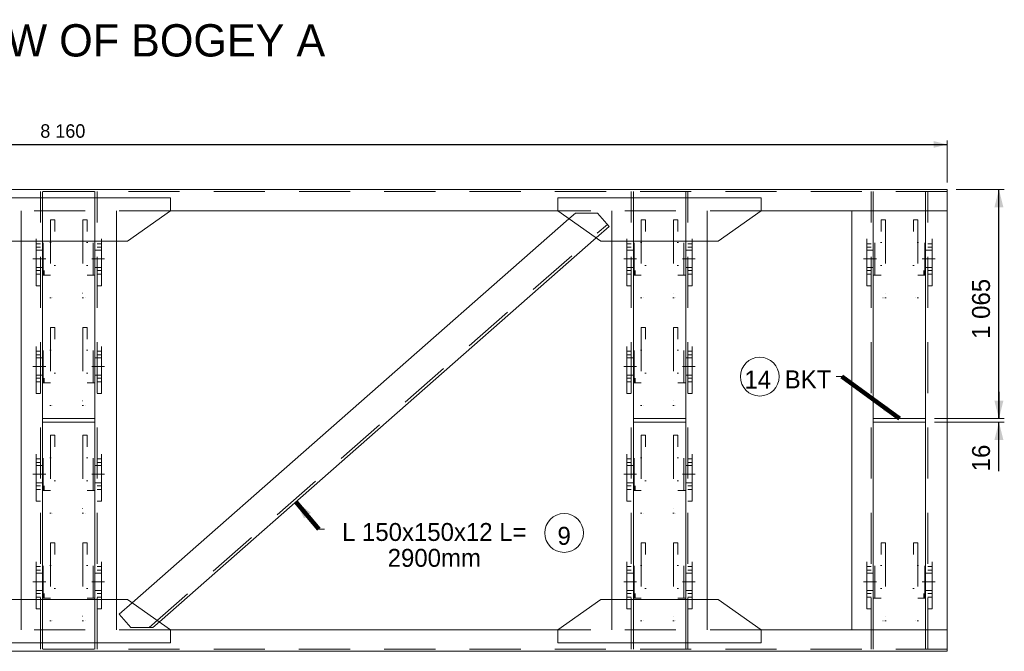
# Model space of a CAD drawing. Header units: millimetres. Extents: x -91343 to -63338, y -767328 to -747548.
# Tile 9 of 42: x -85173 to -80599, y -759540 to -756606. Entities that reach past the tile are written whole.
import ezdxf
from ezdxf.enums import TextEntityAlignment as Align

# ---------------------------------------------------------------- set-up
doc = ezdxf.new("R2010")
doc.units = ezdxf.units.MM
doc.header["$MEASUREMENT"] = 0
for name, pattern in [('DGN Style 2', [396.127113, 237.676268, -158.450845]), ('DGN Style 4', [634.199507, 316.90169, -158.450845, 0.396127, -158.450845]), ('DGN Style 5', [277.288979, 118.838134, -158.450845]), ('DGN Style 6', [753.433768, 0.396127, -158.450845, 277.288979, -158.450845, 0.396127, -158.450845])]:
    doc.linetypes.add(name, pattern=pattern)
doc.styles.add('Style-ENGINEERING', font='ENGINEERING.shx')
doc.styles.add('Style-ENGINEERING_0', font='ENGINEERING.shx')
doc.dimstyles.new('MetricMM', dxfattribs={"dimtxt": 3, "dimasz": 3, "dimexe": 1.5, "dimexo": 1.5, "dimgap": 1.5, "dimtad": 1, "dimdec": 0, "dimzin": 7, "dimtxsty": 'Style-ENGINEERING_0', "dimcen": 0.09, "dimclrd": 1, "dimclre": 1, "dimclrt": 7, "dimadec": 0, "dimazin": 3, "dimtfac": 1, "dimtdec": 0, "dimtofl": 0, "dimtmove": 0, "dimatfit": 3, "dimfxl": 1, "dimtzin": 7, "dimlwd": -1, "dimlwe": 0, "dimarcsym": 0})

# ---------------------------------------------------------------- blocks, each defined once
blk = doc.blocks.new('*U706')
at = {"color": 7, "linetype": 'DGN Style 6', "lineweight": 0, "flags": 128}
for points in [[(-76.2, 118.5), (76.2, 118.5), (76.2, 113.5), (-76.2, 113.5), (-76.2, 118.5)], [(-181.2, 65), (181.2, 65), (181.2, 85), (-181.2, 85), (-181.2, 65)], [(-181.2, -85), (181.2, -85), (181.2, -65), (-181.2, -65), (-181.2, -85)], [(-76.2, -113.5), (76.2, -113.5), (76.2, -118.5), (-76.2, -118.5), (-76.2, -113.5)]]:
    blk.add_lwpolyline(points, close=True, dxfattribs=at)
for points in [[(76.2, 85), (76.2, 113.5), (-76.2, 113.5), (-76.2, 85)], [(-159, 65), (-159, -65)], [(159, -65), (159, 65)], [(76.2, -85), (76.2, -113.5), (-76.2, -113.5), (-76.2, -85)]]:
    blk.add_lwpolyline(points, dxfattribs=at)
blk = doc.blocks.new('*U707')
at = {"color": 7, "linetype": 'DGN Style 6', "lineweight": 0, "flags": 128}
for points in [[(-76.2, 118.5), (76.2, 118.5), (76.2, 113.5), (-76.2, 113.5), (-76.2, 118.5)], [(-181.2, 65), (181.2, 65), (181.2, 85), (-181.2, 85), (-181.2, 65)], [(-181.2, -85), (181.2, -85), (181.2, -65), (-181.2, -65), (-181.2, -85)], [(-76.2, -113.5), (76.2, -113.5), (76.2, -118.5), (-76.2, -118.5), (-76.2, -113.5)]]:
    blk.add_lwpolyline(points, close=True, dxfattribs=at)
for points in [[(76.2, 85), (76.2, 113.5), (-76.2, 113.5), (-76.2, 85)], [(-159, 65), (-159, -65)], [(159, -65), (159, 65)], [(76.2, -85), (76.2, -113.5), (-76.2, -113.5), (-76.2, -85)]]:
    blk.add_lwpolyline(points, dxfattribs=at)
blk = doc.blocks.new('*U708')
at = {"color": 7, "linetype": 'DGN Style 6', "lineweight": 0, "extrusion": (0, 0, -1), "flags": 128}
for points in [[(76.2, 118.5), (-76.2, 118.5), (-76.2, 113.5), (76.2, 113.5), (76.2, 118.5)], [(181.2, 65), (-181.2, 65), (-181.2, 85), (181.2, 85), (181.2, 65)], [(181.2, -85), (-181.2, -85), (-181.2, -65), (181.2, -65), (181.2, -85)], [(76.2, -113.5), (-76.2, -113.5), (-76.2, -118.5), (76.2, -118.5), (76.2, -113.5)]]:
    blk.add_lwpolyline(points, close=True, dxfattribs=at)
for points in [[(-76.2, 85), (-76.2, 113.5), (76.2, 113.5), (76.2, 85)], [(159, 65), (159, -65)], [(-159, -65), (-159, 65)], [(-76.2, -85), (-76.2, -113.5), (76.2, -113.5), (76.2, -85)]]:
    blk.add_lwpolyline(points, dxfattribs=at)
blk = doc.blocks.new('*U709')
at = {"color": 7, "linetype": 'DGN Style 6', "lineweight": 0, "extrusion": (0, 0, -1), "flags": 128}
for points in [[(76.2, 118.5), (-76.2, 118.5), (-76.2, 113.5), (76.2, 113.5), (76.2, 118.5)], [(181.2, 65), (-181.2, 65), (-181.2, 85), (181.2, 85), (181.2, 65)], [(181.2, -85), (-181.2, -85), (-181.2, -65), (181.2, -65), (181.2, -85)], [(76.2, -113.5), (-76.2, -113.5), (-76.2, -118.5), (76.2, -118.5), (76.2, -113.5)]]:
    blk.add_lwpolyline(points, close=True, dxfattribs=at)
for points in [[(-76.2, 85), (-76.2, 113.5), (76.2, 113.5), (76.2, 85)], [(159, 65), (159, -65)], [(-159, -65), (-159, 65)], [(-76.2, -85), (-76.2, -113.5), (76.2, -113.5), (76.2, -85)]]:
    blk.add_lwpolyline(points, dxfattribs=at)
blk = doc.blocks.new('*U710')
at = {"color": 7, "linetype": 'DGN Style 6', "lineweight": 0, "extrusion": (0, 0, -1), "flags": 128}
for points in [[(76.2, 118.5), (-76.2, 118.5), (-76.2, 113.5), (76.2, 113.5), (76.2, 118.5)], [(181.2, 65), (-181.2, 65), (-181.2, 85), (181.2, 85), (181.2, 65)], [(181.2, -85), (-181.2, -85), (-181.2, -65), (181.2, -65), (181.2, -85)], [(76.2, -113.5), (-76.2, -113.5), (-76.2, -118.5), (76.2, -118.5), (76.2, -113.5)]]:
    blk.add_lwpolyline(points, close=True, dxfattribs=at)
for points in [[(-76.2, 85), (-76.2, 113.5), (76.2, 113.5), (76.2, 85)], [(159, 65), (159, -65)], [(-159, -65), (-159, 65)], [(-76.2, -85), (-76.2, -113.5), (76.2, -113.5), (76.2, -85)]]:
    blk.add_lwpolyline(points, dxfattribs=at)
blk = doc.blocks.new('*U711')
at = {"color": 7, "linetype": 'DGN Style 6', "lineweight": 0, "extrusion": (0, 0, -1), "flags": 128}
for points in [[(76.2, 118.5), (-76.2, 118.5), (-76.2, 113.5), (76.2, 113.5), (76.2, 118.5)], [(181.2, 65), (-181.2, 65), (-181.2, 85), (181.2, 85), (181.2, 65)], [(181.2, -85), (-181.2, -85), (-181.2, -65), (181.2, -65), (181.2, -85)], [(76.2, -113.5), (-76.2, -113.5), (-76.2, -118.5), (76.2, -118.5), (76.2, -113.5)]]:
    blk.add_lwpolyline(points, close=True, dxfattribs=at)
for points in [[(-76.2, 85), (-76.2, 113.5), (76.2, 113.5), (76.2, 85)], [(159, 65), (159, -65)], [(-159, -65), (-159, 65)], [(-76.2, -85), (-76.2, -113.5), (76.2, -113.5), (76.2, -85)]]:
    blk.add_lwpolyline(points, dxfattribs=at)
blk = doc.blocks.new('*U712')
at = {"color": 7, "linetype": 'DGN Style 6', "lineweight": 0, "extrusion": (0, 0, -1), "flags": 128}
for points in [[(76.2, 118.5), (-76.2, 118.5), (-76.2, 113.5), (76.2, 113.5), (76.2, 118.5)], [(181.2, 65), (-181.2, 65), (-181.2, 85), (181.2, 85), (181.2, 65)], [(181.2, -85), (-181.2, -85), (-181.2, -65), (181.2, -65), (181.2, -85)], [(76.2, -113.5), (-76.2, -113.5), (-76.2, -118.5), (76.2, -118.5), (76.2, -113.5)]]:
    blk.add_lwpolyline(points, close=True, dxfattribs=at)
for points in [[(-76.2, 85), (-76.2, 113.5), (76.2, 113.5), (76.2, 85)], [(159, 65), (159, -65)], [(-159, -65), (-159, 65)], [(-76.2, -85), (-76.2, -113.5), (76.2, -113.5), (76.2, -85)]]:
    blk.add_lwpolyline(points, dxfattribs=at)
blk = doc.blocks.new('*U713')
at = {"color": 7, "linetype": 'DGN Style 6', "lineweight": 0, "extrusion": (0, 0, -1), "flags": 128}
for points in [[(76.2, 118.5), (-76.2, 118.5), (-76.2, 113.5), (76.2, 113.5), (76.2, 118.5)], [(181.2, 65), (-181.2, 65), (-181.2, 85), (181.2, 85), (181.2, 65)], [(181.2, -85), (-181.2, -85), (-181.2, -65), (181.2, -65), (181.2, -85)], [(76.2, -113.5), (-76.2, -113.5), (-76.2, -118.5), (76.2, -118.5), (76.2, -113.5)]]:
    blk.add_lwpolyline(points, close=True, dxfattribs=at)
for points in [[(-76.2, 85), (-76.2, 113.5), (76.2, 113.5), (76.2, 85)], [(159, 65), (159, -65)], [(-159, -65), (-159, 65)], [(-76.2, -85), (-76.2, -113.5), (76.2, -113.5), (76.2, -85)]]:
    blk.add_lwpolyline(points, dxfattribs=at)
blk = doc.blocks.new('*U714')
at = {"color": 7, "linetype": 'DGN Style 6', "lineweight": 0, "extrusion": (0, 0, -1), "flags": 128}
for points in [[(76.2, 118.5), (-76.2, 118.5), (-76.2, 113.5), (76.2, 113.5), (76.2, 118.5)], [(181.2, 65), (-181.2, 65), (-181.2, 85), (181.2, 85), (181.2, 65)], [(181.2, -85), (-181.2, -85), (-181.2, -65), (181.2, -65), (181.2, -85)], [(76.2, -113.5), (-76.2, -113.5), (-76.2, -118.5), (76.2, -118.5), (76.2, -113.5)]]:
    blk.add_lwpolyline(points, close=True, dxfattribs=at)
for points in [[(-76.2, 85), (-76.2, 113.5), (76.2, 113.5), (76.2, 85)], [(159, 65), (159, -65)], [(-159, -65), (-159, 65)], [(-76.2, -85), (-76.2, -113.5), (76.2, -113.5), (76.2, -85)]]:
    blk.add_lwpolyline(points, dxfattribs=at)
blk = doc.blocks.new('*U715')
at = {"color": 7, "linetype": 'DGN Style 6', "lineweight": 0, "extrusion": (0, 0, -1), "flags": 128}
for points in [[(76.2, 118.5), (-76.2, 118.5), (-76.2, 113.5), (76.2, 113.5), (76.2, 118.5)], [(181.2, 65), (-181.2, 65), (-181.2, 85), (181.2, 85), (181.2, 65)], [(181.2, -85), (-181.2, -85), (-181.2, -65), (181.2, -65), (181.2, -85)], [(76.2, -113.5), (-76.2, -113.5), (-76.2, -118.5), (76.2, -118.5), (76.2, -113.5)]]:
    blk.add_lwpolyline(points, close=True, dxfattribs=at)
for points in [[(-76.2, 85), (-76.2, 113.5), (76.2, 113.5), (76.2, 85)], [(159, 65), (159, -65)], [(-159, -65), (-159, 65)], [(-76.2, -85), (-76.2, -113.5), (76.2, -113.5), (76.2, -85)]]:
    blk.add_lwpolyline(points, dxfattribs=at)
blk = doc.blocks.new('*D722')
at = {"color": 1, "linetype": 'Continuous', "lineweight": 0, "transparency": 16777216}
for p, q in [((-11684.5, 74.6), (-11684.5, 270.8)), ((-3524.5, 74.6), (-3524.5, 270.8))]:
    blk.add_line(p, q, dxfattribs=at)
at = {"color": 1, "linetype": 'Continuous', "transparency": 16777216}
blk.add_line((-11684.5, 252), (-3524.5, 252), dxfattribs=at)
at = {"color": 1, "linetype": 'Continuous', "lineweight": 0, "transparency": 16777216}
blk.add_solid([(-11622, 236.4), (-11684.5, 252), (-11622, 267.7)], dxfattribs=at)
at = {"color": 1, "linetype": 'Continuous', "lineweight": 0, "transparency": 16777216, "extrusion": (0, 0, -1)}
blk.add_solid([(3587, 267.7), (3524.5, 252), (3587, 236.4)], dxfattribs=at)
at = {"layer": 'Defpoints', "color": 7, "linetype": 'Continuous', "lineweight": 0, "transparency": 16777216}
for p in [(-7604.5, 252), (-3524.5, 252), (-11684.5, 43.4), (-3524.5, 43.4)]:
    blk.add_point(p, dxfattribs=at)
at = {"color": 7, "linetype": 'Continuous', "lineweight": 0, "transparency": 16777216, "style": 'Style-ENGINEERING'}
blk.add_text('8 160', height=62.5, dxfattribs=at).set_placement((-7736.6, 314.5), align=Align.MIDDLE_LEFT)
blk = doc.blocks.new('*D753')
at = {"color": 1, "linetype": 'Continuous', "transparency": 16777216}
for p, q in [((-3283.6, -896.3), (-3283.6, -1021.2)), ((-3283.6, -1266), (-3283.6, -1037.2))]:
    blk.add_line(p, q, dxfattribs=at)
at = {"color": 1, "linetype": 'Continuous', "lineweight": 0, "transparency": 16777216}
for p, q in [((-3582.8, -1021.2), (-3258.6, -1021.2)), ((-3582.8, -1037.2), (-3258.6, -1037.2))]:
    blk.add_line(p, q, dxfattribs=at)
blk.add_solid([(-3262.7, -938), (-3283.6, -1021.2), (-3304.4, -938)], dxfattribs=at)
at = {"color": 1, "linetype": 'Continuous', "lineweight": 0, "transparency": 16777216, "extrusion": (0, 0, -1)}
blk.add_solid([(3304.4, -1120.5), (3283.6, -1037.2), (3262.7, -1120.5)], dxfattribs=at)
at = {"layer": 'Defpoints', "color": 7, "linetype": 'Continuous', "lineweight": 0, "transparency": 16777216}
for p in [(-3624.5, -1021.2), (-3624.5, -1037.2), (-3283.6, -1037.2), (-3283.6, -1211.9)]:
    blk.add_point(p, dxfattribs=at)
at = {"color": 7, "linetype": 'Continuous', "lineweight": 0, "transparency": 16777216, "style": 'Style-ENGINEERING'}
blk.add_text('16', height=83.25, rotation=90, dxfattribs=at).set_placement((-3366.8, -1266), align=Align.MIDDLE_LEFT)
blk = doc.blocks.new('*D754')
at = {"color": 1, "linetype": 'Continuous', "lineweight": 0, "transparency": 16777216}
for p, q in [((-3482.8, 43.4), (-3258.6, 43.4)), ((-3582.8, -1021.2), (-3258.6, -1021.2))]:
    blk.add_line(p, q, dxfattribs=at)
at = {"color": 1, "linetype": 'Continuous', "transparency": 16777216}
blk.add_line((-3283.6, -1021.2), (-3283.6, 43.4), dxfattribs=at)
at = {"color": 1, "linetype": 'Continuous', "lineweight": 0, "transparency": 16777216, "extrusion": (0, 0, -1)}
blk.add_solid([(3304.4, -39.9), (3283.6, 43.4), (3262.7, -39.9)], dxfattribs=at)
at = {"color": 1, "linetype": 'Continuous', "lineweight": 0, "transparency": 16777216}
blk.add_solid([(-3262.7, -938), (-3283.6, -1021.2), (-3304.4, -938)], dxfattribs=at)
at = {"layer": 'Defpoints', "color": 7, "linetype": 'Continuous', "lineweight": 0, "transparency": 16777216}
for p in [(-3524.5, 43.4), (-3283.6, 43.4), (-3283.6, -488.9), (-3624.5, -1021.2)]:
    blk.add_point(p, dxfattribs=at)
at = {"color": 7, "linetype": 'Continuous', "lineweight": 0, "transparency": 16777216, "style": 'Style-ENGINEERING'}
blk.add_text('1 065', height=83.25, rotation=90, dxfattribs=at).set_placement((-3366.8, -650.8), align=Align.MIDDLE_LEFT)
blk = doc.blocks.new('*U569')
at = {"color": 7, "linetype": 'Continuous', "lineweight": 0}
for p, q in [((-11684.46, 43.38), (-3524.46, 43.38)), ((-3524.46, -2101.82), (-3524.46, 43.38)), ((-7131.96, -56.62), (-5332.71, -56.62)), ((-4387.71, -56.62), (-3524.46, -56.62)), ((-3967.46, -2001.82), (-3967.46, -56.62)), ((-3867.46, -2001.82), (-3867.46, -56.62)), ((-3624.46, -2001.82), (-3624.46, -56.62)), ((-7310.12, -1877.11), (-5281.02, -92.8)), ((-7183.65, -1965.64), (-5154.55, -181.33)), ((-7825.96, -1861.82), (-7825.96, -196.62)), ((-7725.96, -1861.82), (-7725.96, -196.62)), ((-7482.96, -1861.82), (-7482.96, -196.62)), ((-7382.96, -1861.82), (-7382.96, -196.62)), ((-5081.71, -1861.82), (-5081.71, -196.62)), ((-4981.71, -1861.82), (-4981.71, -196.62)), ((-4738.71, -1861.82), (-4738.71, -196.62)), ((-4638.71, -1861.82), (-4638.71, -196.62)), ((-4013.99, -824.89), (-4038.99, -824.89)), ((-6442.1, -1534.39), (-6417.1, -1534.39)), ((-7131.96, -2001.82), (-5332.71, -2001.82)), ((-3524.46, -2001.82), (-4387.71, -2001.82)), ((-3524.46, -2101.82), (-11684.46, -2101.82))]:
    blk.add_line(p, q, dxfattribs=at)
at = {"color": 7, "linetype": 'DGN Style 2', "lineweight": 0}
for p, q in [((-11684.46, 33.38), (-3524.46, 33.38)), ((-7735.96, -2091.82), (-7735.96, 33.38)), ((-7725.96, -196.62), (-7725.96, 33.38)), ((-7482.96, -196.62), (-7482.96, 33.38)), ((-7472.96, -2091.82), (-7472.96, 33.38)), ((-4991.71, -2091.82), (-4991.71, 33.38)), ((-4981.71, -196.62), (-4981.71, 33.38)), ((-4738.71, -196.62), (-4738.71, 33.38)), ((-4728.71, -2091.82), (-4728.71, 33.38)), ((-3877.46, -2091.82), (-3877.46, 33.38)), ((-3867.46, -56.62), (-3867.46, 33.38)), ((-3624.46, -56.62), (-3624.46, 33.38)), ((-3614.46, -2091.82), (-3614.46, 33.38)), ((-7131.96, -56.62), (-8076.96, -56.62)), ((-7825.96, -196.62), (-7825.96, -56.62)), ((-7382.96, -196.62), (-7382.96, -56.62)), ((-4387.71, -56.62), (-5332.71, -56.62)), ((-5251.25, -66.62), (-5281.02, -92.8)), ((-5148.89, -66.62), (-5251.25, -66.62)), ((-5094.47, -128.5), (-5148.89, -66.62)), ((-5081.71, -196.62), (-5081.71, -56.62)), ((-4638.71, -196.62), (-4638.71, -56.62)), ((-7231.59, -1991.82), (-5102.4, -119.49)), ((-5094.47, -128.5), (-5154.55, -181.33)), ((-7825.96, -2001.82), (-7825.96, -1861.82)), ((-7725.96, -2091.82), (-7725.96, -1861.82)), ((-7482.96, -2091.82), (-7482.96, -1861.82)), ((-7382.96, -2001.82), (-7382.96, -1861.82)), ((-5081.71, -2001.82), (-5081.71, -1861.82)), ((-4981.71, -2091.82), (-4981.71, -1861.82)), ((-4738.71, -2091.82), (-4738.71, -1861.82)), ((-4638.71, -2001.82), (-4638.71, -1861.82)), ((-7370.2, -1929.94), (-7310.12, -1877.11)), ((-7370.2, -1929.94), (-7315.78, -1991.82)), ((-7213.42, -1991.82), (-7183.65, -1965.64)), ((-7131.96, -2001.82), (-8076.96, -2001.82)), ((-7213.42, -1991.82), (-7315.78, -1991.82)), ((-4387.71, -2001.82), (-5332.71, -2001.82)), ((-3867.46, -2001.82), (-3867.46, -2091.82)), ((-3624.46, -2001.82), (-3624.46, -2091.82)), ((-3524.46, -2091.82), (-11684.46, -2091.82))]:
    blk.add_line(p, q, dxfattribs=at)
at = {"color": 1, "linetype": 'DGN Style 4', "lineweight": 0}
for p, q in [((-7770.68, -279.22), (-7710.96, -279.22)), ((-7438.25, -279.22), (-7497.96, -279.22)), ((-5026.42, -279.22), (-4966.71, -279.22)), ((-4693.99, -279.22), (-4753.71, -279.22)), ((-3912.18, -279.22), (-3852.46, -279.22)), ((-3579.75, -279.22), (-3639.46, -279.22)), ((-7770.68, -779.22), (-7710.96, -779.22)), ((-7438.25, -779.22), (-7497.96, -779.22)), ((-5026.42, -779.22), (-4966.71, -779.22)), ((-4693.99, -779.22), (-4753.71, -779.22)), ((-7770.68, -1279.22), (-7710.96, -1279.22)), ((-7438.25, -1279.22), (-7497.96, -1279.22)), ((-5026.42, -1279.22), (-4966.71, -1279.22)), ((-4693.99, -1279.22), (-4753.71, -1279.22)), ((-7770.68, -1779.22), (-7710.96, -1779.22)), ((-7438.25, -1779.22), (-7497.96, -1779.22)), ((-5026.42, -1779.22), (-4966.71, -1779.22)), ((-4693.99, -1779.22), (-4753.71, -1779.22)), ((-3912.18, -1779.22), (-3852.46, -1779.22)), ((-3579.75, -1779.22), (-3639.46, -1779.22))]:
    blk.add_line(p, q, dxfattribs=at)
at = {"color": 7, "linetype": 'Continuous', "lineweight": 0, "flags": 128}
for points in [[(-7131.96, 3.38), (-8076.96, 3.38), (-8076.96, -56.62), (-7876.96, -196.62), (-7331.96, -196.62), (-7131.96, -56.62), (-7131.96, 3.38)], [(-4387.71, 3.38), (-5332.71, 3.38), (-5332.71, -56.62), (-5132.71, -196.62), (-4587.71, -196.62), (-4387.71, -56.62), (-4387.71, 3.38)], [(-7725.96, -1037.22), (-7725.96, -1021.22), (-7482.96, -1021.22), (-7482.96, -1037.22), (-7725.96, -1037.22)], [(-4981.71, -1037.22), (-4981.71, -1021.22), (-4738.71, -1021.22), (-4738.71, -1037.22), (-4981.71, -1037.22)], [(-3867.46, -1037.22), (-3867.46, -1021.22), (-3624.46, -1021.22), (-3624.46, -1037.22), (-3867.46, -1037.22)], [(-7131.96, -2061.82), (-8076.96, -2061.82), (-8076.96, -2001.82), (-7876.96, -1861.82), (-7331.96, -1861.82), (-7131.96, -2001.82), (-7131.96, -2061.82)], [(-4387.71, -2061.82), (-5332.71, -2061.82), (-5332.71, -2001.82), (-5132.71, -1861.82), (-4587.71, -1861.82), (-4387.71, -2001.82), (-4387.71, -2061.82)]]:
    blk.add_lwpolyline(points, close=True, dxfattribs=at)
at = {"color": 7, "linetype": 'DGN Style 2', "lineweight": 0, "flags": 128}
for points in [[(-7735.96, -404.22), (-7755.96, -404.22), (-7755.96, -154.22), (-7735.96, -154.22)], [(-7472.96, -404.22), (-7452.96, -404.22), (-7452.96, -154.22), (-7472.96, -154.22)], [(-4991.71, -404.22), (-5011.71, -404.22), (-5011.71, -154.22), (-4991.71, -154.22)], [(-4728.71, -404.22), (-4708.71, -404.22), (-4708.71, -154.22), (-4728.71, -154.22)], [(-3877.46, -404.22), (-3897.46, -404.22), (-3897.46, -154.22), (-3877.46, -154.22)], [(-3614.46, -404.22), (-3594.46, -404.22), (-3594.46, -154.22), (-3614.46, -154.22)], [(-7735.96, -208.72), (-7755.96, -208.72)], [(-7735.96, -224.72), (-7755.96, -224.72)], [(-7472.96, -208.72), (-7452.96, -208.72)], [(-7472.96, -224.72), (-7452.96, -224.72)], [(-4991.71, -208.72), (-5011.71, -208.72)], [(-4991.71, -224.72), (-5011.71, -224.72)], [(-4728.71, -208.72), (-4708.71, -208.72)], [(-4728.71, -224.72), (-4708.71, -224.72)], [(-3877.46, -208.72), (-3897.46, -208.72)], [(-3877.46, -224.72), (-3897.46, -224.72)], [(-3614.46, -208.72), (-3594.46, -208.72)], [(-3614.46, -224.72), (-3594.46, -224.72)], [(-7725.96, -239.22), (-7755.96, -239.22)], [(-7482.96, -239.22), (-7452.96, -239.22)], [(-4981.71, -239.22), (-5011.71, -239.22)], [(-4738.71, -239.22), (-4708.71, -239.22)], [(-3867.46, -239.22), (-3897.46, -239.22)], [(-3624.46, -239.22), (-3594.46, -239.22)], [(-7755.96, -319.22), (-7725.96, -319.22)], [(-7452.96, -319.22), (-7482.96, -319.22)], [(-5011.71, -319.22), (-4981.71, -319.22)], [(-4708.71, -319.22), (-4738.71, -319.22)], [(-3897.46, -319.22), (-3867.46, -319.22)], [(-3594.46, -319.22), (-3624.46, -319.22)], [(-7735.96, -333.72), (-7755.96, -333.72)], [(-7735.96, -349.72), (-7755.96, -349.72)], [(-7472.96, -333.72), (-7452.96, -333.72)], [(-7472.96, -349.72), (-7452.96, -349.72)], [(-4991.71, -333.72), (-5011.71, -333.72)], [(-4991.71, -349.72), (-5011.71, -349.72)], [(-4728.71, -333.72), (-4708.71, -333.72)], [(-4728.71, -349.72), (-4708.71, -349.72)], [(-3877.46, -333.72), (-3897.46, -333.72)], [(-3877.46, -349.72), (-3897.46, -349.72)], [(-3614.46, -333.72), (-3594.46, -333.72)], [(-3614.46, -349.72), (-3594.46, -349.72)], [(-7735.96, -904.22), (-7755.96, -904.22), (-7755.96, -654.22), (-7735.96, -654.22)], [(-7472.96, -904.22), (-7452.96, -904.22), (-7452.96, -654.22), (-7472.96, -654.22)], [(-4991.71, -904.22), (-5011.71, -904.22), (-5011.71, -654.22), (-4991.71, -654.22)], [(-4728.71, -904.22), (-4708.71, -904.22), (-4708.71, -654.22), (-4728.71, -654.22)], [(-7735.96, -708.72), (-7755.96, -708.72)], [(-7735.96, -724.72), (-7755.96, -724.72)], [(-7472.96, -708.72), (-7452.96, -708.72)], [(-7472.96, -724.72), (-7452.96, -724.72)], [(-4991.71, -708.72), (-5011.71, -708.72)], [(-4991.71, -724.72), (-5011.71, -724.72)], [(-4728.71, -708.72), (-4708.71, -708.72)], [(-4728.71, -724.72), (-4708.71, -724.72)], [(-7725.96, -739.22), (-7755.96, -739.22)], [(-7482.96, -739.22), (-7452.96, -739.22)], [(-4981.71, -739.22), (-5011.71, -739.22)], [(-4738.71, -739.22), (-4708.71, -739.22)], [(-7755.96, -819.22), (-7725.96, -819.22)], [(-7452.96, -819.22), (-7482.96, -819.22)], [(-5011.71, -819.22), (-4981.71, -819.22)], [(-4708.71, -819.22), (-4738.71, -819.22)], [(-7735.96, -833.72), (-7755.96, -833.72)], [(-7735.96, -849.72), (-7755.96, -849.72)], [(-7472.96, -833.72), (-7452.96, -833.72)], [(-7472.96, -849.72), (-7452.96, -849.72)], [(-4991.71, -833.72), (-5011.71, -833.72)], [(-4991.71, -849.72), (-5011.71, -849.72)], [(-4728.71, -833.72), (-4708.71, -833.72)], [(-4728.71, -849.72), (-4708.71, -849.72)], [(-7735.96, -1404.22), (-7755.96, -1404.22), (-7755.96, -1154.22), (-7735.96, -1154.22)], [(-7472.96, -1404.22), (-7452.96, -1404.22), (-7452.96, -1154.22), (-7472.96, -1154.22)], [(-4991.71, -1404.22), (-5011.71, -1404.22), (-5011.71, -1154.22), (-4991.71, -1154.22)], [(-4728.71, -1404.22), (-4708.71, -1404.22), (-4708.71, -1154.22), (-4728.71, -1154.22)], [(-7735.96, -1208.72), (-7755.96, -1208.72)], [(-7735.96, -1224.72), (-7755.96, -1224.72)], [(-7472.96, -1208.72), (-7452.96, -1208.72)], [(-7472.96, -1224.72), (-7452.96, -1224.72)], [(-4991.71, -1208.72), (-5011.71, -1208.72)], [(-4991.71, -1224.72), (-5011.71, -1224.72)], [(-4728.71, -1208.72), (-4708.71, -1208.72)], [(-4728.71, -1224.72), (-4708.71, -1224.72)], [(-7725.96, -1239.22), (-7755.96, -1239.22)], [(-7482.96, -1239.22), (-7452.96, -1239.22)], [(-4981.71, -1239.22), (-5011.71, -1239.22)], [(-4738.71, -1239.22), (-4708.71, -1239.22)], [(-7755.96, -1319.22), (-7725.96, -1319.22)], [(-7452.96, -1319.22), (-7482.96, -1319.22)], [(-5011.71, -1319.22), (-4981.71, -1319.22)], [(-4708.71, -1319.22), (-4738.71, -1319.22)], [(-7735.96, -1333.72), (-7755.96, -1333.72)], [(-7735.96, -1349.72), (-7755.96, -1349.72)], [(-7472.96, -1333.72), (-7452.96, -1333.72)], [(-7472.96, -1349.72), (-7452.96, -1349.72)], [(-4991.71, -1333.72), (-5011.71, -1333.72)], [(-4991.71, -1349.72), (-5011.71, -1349.72)], [(-4728.71, -1333.72), (-4708.71, -1333.72)], [(-4728.71, -1349.72), (-4708.71, -1349.72)], [(-7735.96, -1904.22), (-7755.96, -1904.22), (-7755.96, -1654.22), (-7735.96, -1654.22)], [(-7472.96, -1904.22), (-7452.96, -1904.22), (-7452.96, -1654.22), (-7472.96, -1654.22)], [(-4991.71, -1904.22), (-5011.71, -1904.22), (-5011.71, -1654.22), (-4991.71, -1654.22)], [(-4728.71, -1904.22), (-4708.71, -1904.22), (-4708.71, -1654.22), (-4728.71, -1654.22)], [(-3877.46, -1904.22), (-3897.46, -1904.22), (-3897.46, -1654.22), (-3877.46, -1654.22)], [(-3614.46, -1904.22), (-3594.46, -1904.22), (-3594.46, -1654.22), (-3614.46, -1654.22)], [(-7735.96, -1708.72), (-7755.96, -1708.72)], [(-7735.96, -1724.72), (-7755.96, -1724.72)], [(-7472.96, -1708.72), (-7452.96, -1708.72)], [(-7472.96, -1724.72), (-7452.96, -1724.72)], [(-4991.71, -1708.72), (-5011.71, -1708.72)], [(-4991.71, -1724.72), (-5011.71, -1724.72)], [(-4728.71, -1708.72), (-4708.71, -1708.72)], [(-4728.71, -1724.72), (-4708.71, -1724.72)], [(-3877.46, -1708.72), (-3897.46, -1708.72)], [(-3877.46, -1724.72), (-3897.46, -1724.72)], [(-3614.46, -1708.72), (-3594.46, -1708.72)], [(-3614.46, -1724.72), (-3594.46, -1724.72)], [(-7725.96, -1739.22), (-7755.96, -1739.22)], [(-7482.96, -1739.22), (-7452.96, -1739.22)], [(-4981.71, -1739.22), (-5011.71, -1739.22)], [(-4738.71, -1739.22), (-4708.71, -1739.22)], [(-3867.46, -1739.22), (-3897.46, -1739.22)], [(-3624.46, -1739.22), (-3594.46, -1739.22)], [(-7755.96, -1819.22), (-7725.96, -1819.22)], [(-7452.96, -1819.22), (-7482.96, -1819.22)], [(-5011.71, -1819.22), (-4981.71, -1819.22)], [(-4708.71, -1819.22), (-4738.71, -1819.22)], [(-3897.46, -1819.22), (-3867.46, -1819.22)], [(-3594.46, -1819.22), (-3624.46, -1819.22)], [(-7735.96, -1833.72), (-7755.96, -1833.72)], [(-7735.96, -1849.72), (-7755.96, -1849.72)], [(-7472.96, -1833.72), (-7452.96, -1833.72)], [(-7472.96, -1849.72), (-7452.96, -1849.72)], [(-4991.71, -1833.72), (-5011.71, -1833.72)], [(-4991.71, -1849.72), (-5011.71, -1849.72)], [(-4728.71, -1833.72), (-4708.71, -1833.72)], [(-4728.71, -1849.72), (-4708.71, -1849.72)], [(-3877.46, -1833.72), (-3897.46, -1833.72)], [(-3877.46, -1849.72), (-3897.46, -1849.72)], [(-3614.46, -1833.72), (-3594.46, -1833.72)], [(-3614.46, -1849.72), (-3594.46, -1849.72)]]:
    blk.add_lwpolyline(points, dxfattribs=at)
at = {"color": 7, "linetype": 'Continuous', "lineweight": 13}
for centre in [(-4394.53, -826.27), (-5303.24, -1552.29)]:
    blk.add_circle(centre, 90, dxfattribs=at)
at = {"color": 1, "linetype": 'Continuous', "lineweight": 0}
blk.add_solid([(-6549.45, -1408.13), (-6511.38, -1485.04), (-6479.67, -1458.08)], dxfattribs=at)
at = {"color": 7, "linetype": 'DGN Style 6', "lineweight": 0, "extrusion": (0, 0, -1), "rotation": 89.99999999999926}
for name, p in [('*U715', (7604.5, -279.19)), ('*U711', (4860.24, -279.19)), ('*U714', (7604.5, -779.19)), ('*U710', (4860.24, -779.19)), ('*U713', (7604.5, -1279.19)), ('*U709', (4860.24, -1279.19)), ('*U712', (7604.5, -1779.19)), ('*U708', (4860.24, -1779.19))]:
    blk.add_blockref(name, p, dxfattribs=at)
at = {"color": 7, "linetype": 'DGN Style 6', "lineweight": 0, "rotation": 89.99999999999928}
for name, p in [('*U707', (-3745.93, -279.19)), ('*U706', (-3745.93, -1779.19))]:
    blk.add_blockref(name, p, dxfattribs=at)
at = {"color": 7, "lineweight": 13, "insert": (-7604.46, 734.41), "char_height": 149.85, "width": 7090.6991, "attachment_point": 5, "line_spacing_factor": 0.9, "style": 'Style-ENGINEERING'}
blk.add_mtext('PLAN VIEW OF BOGEY A', dxfattribs=at)
at = {"color": 7, "linetype": 'DGN Style 5', "lineweight": 0, "char_height": 83.25, "line_spacing_factor": 0.6, "style": 'Style-ENGINEERING'}
for s, insert, attachment_point in [('14', (-4404.15, -840.15), 5), ('BKT', (-4061.99, -838.77), 6), ('9', (-5303.24, -1566.17), 5)]:
    blk.add_mtext(s, dxfattribs=dict(at, insert=insert, attachment_point=attachment_point))
at = {"color": 7, "linetype": 'DGN Style 5', "lineweight": 0, "insert": (-5906.48, -1608.3), "char_height": 83.25, "width": 1195.6761, "attachment_point": 5, "line_spacing_factor": 0.86543, "style": 'Style-ENGINEERING'}
blk.add_mtext('L 150x150x12 L= 2900mm', dxfattribs=at)
at = {"color": 1, "linetype": 'Continuous'}
dim = blk.add_linear_dim(base=(-3524.46, 252.04), p1=(-11684.46, 43.38), p2=(-3524.46, 43.38), text='\\FSTANDARD;<>', dimstyle='MetricMM', override={"dimtxt": 62.5, "dimasz": 62.5, "dimexe": 18.75, "dimexo": 31.25, "dimgap": 31.25}, dxfattribs=at)
dim.commit()
dim.dimension.update_dxf_attribs({"geometry": '*D722', "text_midpoint": (-7604.46, 252.04)})
dim = blk.add_linear_dim(base=(-3283.56, 43.38), p1=(-3624.46, -1021.22), p2=(-3524.46, 43.38), angle=90, text='\\FSTANDARD;<>', dimstyle='MetricMM', override={"dimtxt": 83.25, "dimasz": 83.25, "dimexe": 24.975, "dimexo": 41.625, "dimgap": 41.625}, dxfattribs=at)
dim.commit()
dim.dimension.update_dxf_attribs({"geometry": '*D754', "text_midpoint": (-3283.56, -488.92)})
dim = blk.add_linear_dim(base=(-3283.56, -1037.22), p1=(-3624.46, -1021.22), p2=(-3624.46, -1037.22), angle=270, text='\\FSTANDARD;<>', dimstyle='MetricMM', override={"dimtxt": 83.25, "dimasz": 83.25, "dimexe": 24.975, "dimexo": 41.625, "dimgap": 41.625}, dxfattribs=at)
dim.commit()
dim.dimension.update_dxf_attribs({"geometry": '*D753', "text_midpoint": (-3283.56, -1211.89), "dimtype": 128})
for points in [[(-3745.96, -1021.22), (-4013.99, -824.89)], [(-6549.45, -1408.13), (-6442.1, -1534.39)]]:
    blk.add_leader(points, dimstyle='MetricMM', override={"dimtxt": 83.25, "dimasz": 83.25, "dimgap": 41.625, "dimclrd": 0, "dimlwd": 65534}, dxfattribs=at)

msp = doc.modelspace()

# ---------------------------------------------------------------- block references
at = {"color": 7, "linetype": 'Continuous', "lineweight": 13}
msp.add_blockref('*U569', (-77340.2, -757437.75), dxfattribs=at)

doc.saveas('drawing.dxf')
